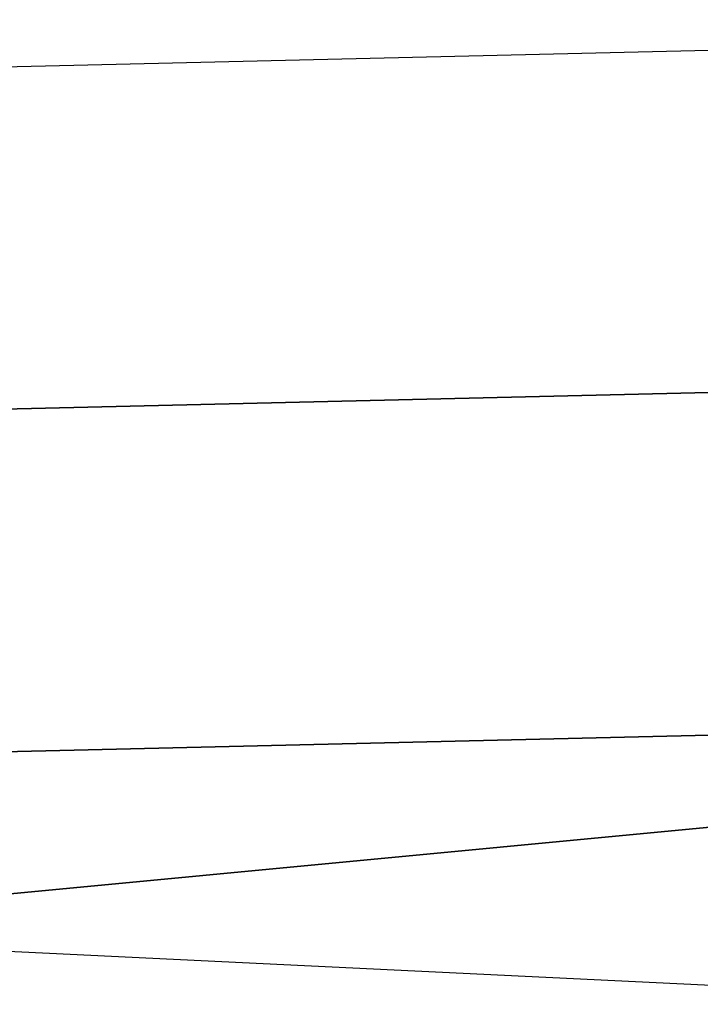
# Model space of a CAD drawing. Header units: millimetres. Extents: x -323 to 323, y -344 to 344.
# Tile 172 of 256: x -321.9895 to -321.9015, y -336.3535 to -336.2263. Entities that reach past the tile are written whole.
import ezdxf

# ---------------------------------------------------------------- set-up
doc = ezdxf.new("R2010")
doc.units = ezdxf.units.MM
doc.layers.add('Default', color=7, linetype='Continuous')

# ---------------------------------------------------------------- blocks, each defined once
blk = doc.blocks.new('Tenon Lounge Chair')
at = {"layer": 'Default'}
mesh = blk.add_polyface(dxfattribs=at)
corners = [(-321.89069, 39.99166, 354.12027), (-321.27353, 39.81626, 354.10846), (-321.27347, 39.83657, 354.19705), (-321.89066, 40.01202, 354.2088), (-321.27341, 39.85688, 354.28568), (-321.89062, 40.03236, 354.29736), (-322.19919, 40.12025, 354.30319), (-321.89059, 40.04253, 354.34161), (-322.19916, 40.13043, 354.34744), (-321.89056, 40.0527, 354.38589), (-322.19916, 40.14061, 354.39169), (-321.27338, 39.87717, 354.3743), (-321.89053, 40.06286, 354.43015), (-321.27332, 39.89745, 354.46289), (-321.89053, 40.07302, 354.47443), (-322.19913, 40.14569, 354.41382), (-322.19913, 40.15587, 354.45807), (-322.19913, 40.15078, 354.43594), (-322.19913, 40.16095, 354.48019), (-321.8905, 40.08317, 354.51868), (-322.1991, 40.17112, 354.52444), (-321.89047, 40.09333, 354.56296), (-322.19907, 40.18128, 354.5687), (-321.27325, 39.91772, 354.55148), (-321.27319, 39.93798, 354.64011), (-321.89044, 40.11362, 354.65149), (-321.89212, 39.25176, 350.93332), (-321.27539, 39.07785, 350.91895), (-321.27536, 39.09854, 351.00757), (-321.89209, 39.2725, 351.02188), (-321.2753, 39.11922, 351.09616), (-321.89203, 39.29322, 351.11041), (-321.27548, 39.03645, 350.74179), (-321.89218, 39.21027, 350.75632), (-321.89221, 39.1999, 350.71204), (-322.20053, 39.27656, 350.67508), (-321.89224, 39.18952, 350.66779), (-322.20053, 39.28695, 350.71933), (-322.2005, 39.29734, 350.76358), (-322.2005, 39.30254, 350.78568), (-321.89218, 39.22065, 350.80057), (-322.2005, 39.31292, 350.82993), (-322.2005, 39.30773, 350.8078), (-321.89215, 39.23102, 350.84482), (-321.27545, 39.05715, 350.83038), (-321.89212, 39.24139, 350.88907), (-322.20047, 39.3233, 350.87418), (-322.20047, 39.31811, 350.85205), (-322.20047, 39.32849, 350.89627), (-322.20044, 39.33887, 350.94052)]
mesh.append_faces([[corners[k] for k in face] for face in [(0, 1, 2, 3), (3, 2, 4, 5), (6, 5, 7, 8), (8, 7, 9, 10), (7, 5, 4, 4), (11, 9, 7, 7), (4, 11, 7, 7), (12, 9, 11, 11), (13, 14, 12, 12), (11, 13, 12, 12), (15, 10, 9, 9), (9, 12, 15, 15), (16, 17, 12, 12), (12, 14, 16, 16), (18, 14, 19, 20), (20, 19, 21, 22), (19, 14, 13, 13), (23, 21, 19, 19), (13, 23, 19, 19), (21, 23, 24, 25), (26, 27, 28, 29), (29, 28, 30, 31), (32, 33, 34, 34), (35, 36, 34, 37), (37, 34, 33, 38), (39, 38, 33, 33), (33, 40, 39, 39), (41, 42, 40, 40), (40, 43, 41, 41), (44, 43, 40, 40), (27, 26, 45, 45), (46, 47, 43, 43), (43, 45, 46, 46), (48, 45, 26, 49)]])

msp = doc.modelspace()

# ---------------------------------------------------------------- block references
at = {"layer": 'Default', "extrusion": (0, -1, -4.99601e-16)}
msp.add_blockref('Tenon Lounge Chair', (0.15781, 0, -14.44153), dxfattribs=at)

doc.saveas('drawing.dxf')
